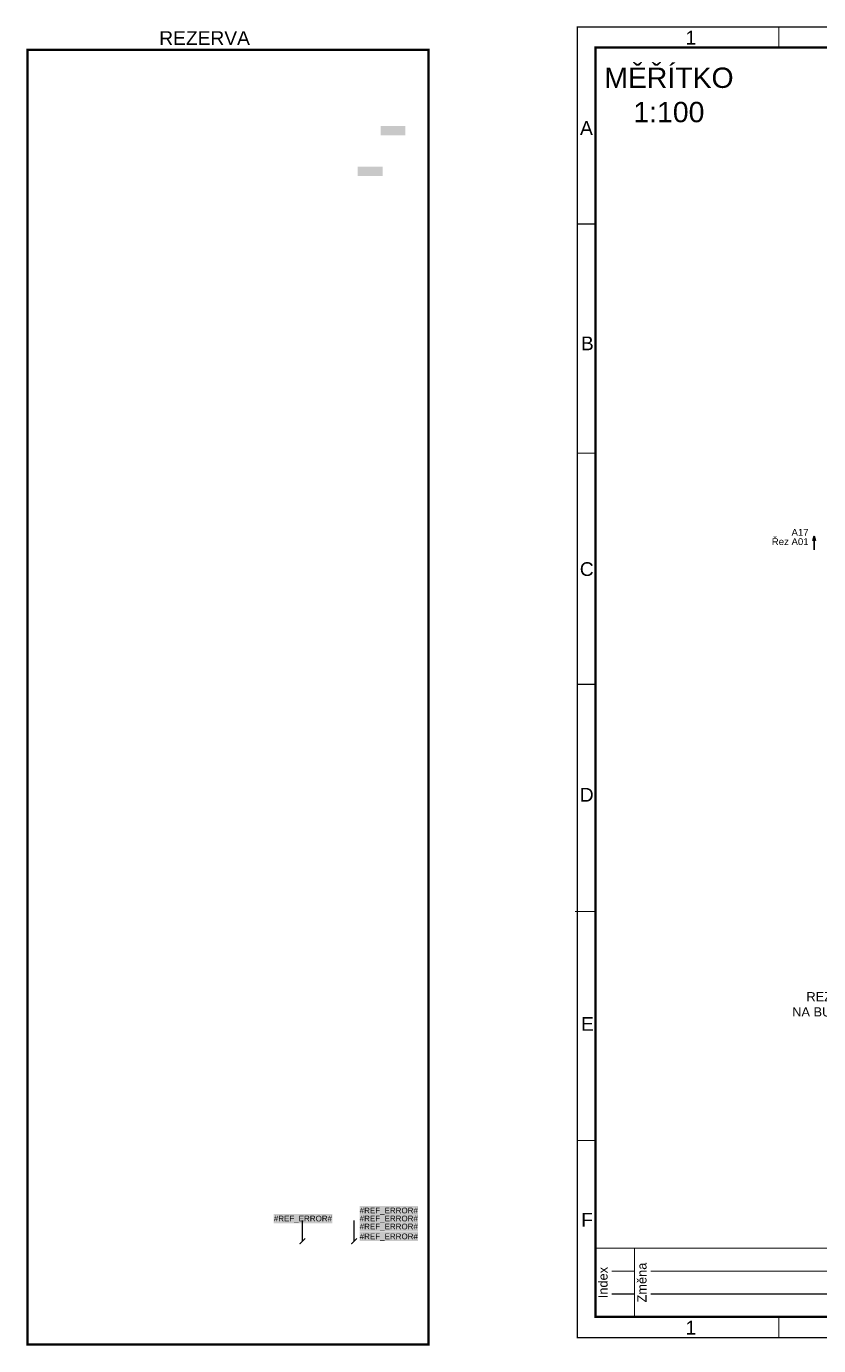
# Model space of a CAD drawing. Extents: x -12025 to 39812, y -28775 to 12.
# Tile 1 of 90: x -12025 to 5268, y -28775 to 12. Entities that reach past the tile are written whole.
import ezdxf
from ezdxf.enums import TextEntityAlignment as Align

# ---------------------------------------------------------------- set-up
doc = ezdxf.new("R2010")
doc.units = 0
doc.header["$MEASUREMENT"] = 0
doc.linetypes.add('PE', pattern=[4.625, 3, -0.75, 0.125, -0.75])
for name, color, linetype in [('0 (Pozadí)', 254, 'Continuous'), ('OÚ Dukovany Meřítko', 7, 'Continuous'), ('OÚ Dukovany půdorys podklad 1NP', 7, 'Continuous'), ('OÚ Dukovany rozfázování', 7, 'Continuous'), ('Ramecek', 7, 'Continuous'), ('Zakladni', 7, 'Continuous')]:
    doc.layers.add(name, color=color, linetype=linetype)
doc.layers.get('OÚ Dukovany rozfázování').off()
doc.styles.add('Arial', font='txt')
doc.styles.add('Arial_B', font='txt')

# ---------------------------------------------------------------- blocks, each defined once
blk = doc.blocks.new('(2)')
at = {"color": 7, "linetype": 'Continuous', "const_width": 25}
for points in [[(18000, 0), (0, 0)], [(0, -1500), (0, 0)], [(850, -1500), (850, 0)], [(12600, -1500), (12600, 0)], [(14400, -1500), (14400, 0)], [(16200, -1500), (16200, 0)], [(18000, 0), (18000, -1500)], [(350, -500), (850, -500)], [(1200, -500), (12600, -500)], [(12950, -500), (14400, -500)], [(14750, -500), (16200, -500)], [(16550, -500), (18000, -500)], [(350, -1000), (850, -1000)], [(1200, -1000), (12600, -1000)], [(12950, -1000), (14400, -1000)], [(14750, -1000), (16200, -1000)], [(16550, -1000), (18000, -1000)], [(18000, -1500), (0, -1500)]]:
    blk.add_lwpolyline(points, dxfattribs=at)
at = {"color": 7, "linetype": 'Continuous', "style": 'Arial'}
for s, p in [('Index', (261, -750)), ('Změna', (1111, -750)), ('Datum', (12861, -750)), ('Jméno', (14661, -750)), ('Podpis', (16461, -750))]:
    blk.add_text(s, height=200, rotation=90, dxfattribs=at).set_placement(p, align=Align.CENTER)
blk = doc.blocks.new('dveře rozvaděče')
at = {"color": 7, "linetype": 'PE', "ltscale": 100, "const_width": 50}
blk.add_lwpolyline([(0, 0), (8750, 0), (8750, -28250), (0, -28250)], close=True, dxfattribs=at)
at = {"color": 7, "linetype": 'Continuous', "style": 'Arial'}
blk.add_text('REZERVA', height=300, dxfattribs=at).set_placement((2875, 108))
blk = doc.blocks.new('(58)')
at = {"color": 7, "linetype": 'Continuous', "const_width": 25}
for points in [[(0, 520), (-125, 395)], [(-55, 460), (-55, 0)]]:
    blk.add_lwpolyline(points, dxfattribs=at)
at = {"layer": '0 (Pozadí)', "linetype": 'Continuous'}
blk.add_solid([(-430, 110), (115, 110), (-430, -94), (115, -94)], dxfattribs=at)
at = {"color": 7, "linetype": 'Continuous', "style": 'Arial_B'}
blk.add_text('-2WC4', height=125, dxfattribs=at).set_placement((-430, -54))
blk = doc.blocks.new('(59)')
at = {"color": 7, "linetype": 'Continuous', "const_width": 25}
for points in [[(0, 520), (-125, 395)], [(-55, 460), (-55, 0)]]:
    blk.add_lwpolyline(points, dxfattribs=at)
at = {"layer": '0 (Pozadí)', "linetype": 'Continuous'}
blk.add_solid([(-430, 110), (115, 110), (-430, -94), (115, -94)], dxfattribs=at)
at = {"color": 7, "linetype": 'Continuous', "style": 'Arial_B'}
blk.add_text('-4WC4', height=125, dxfattribs=at).set_placement((-430, -54))
blk = doc.blocks.new('(78)')
at = {"color": 7, "linetype": 'Continuous', "const_width": 25}
for points in [[(0, 0), (0, 460)], [(-60, -60), (65, 65)]]:
    blk.add_lwpolyline(points, dxfattribs=at)
at = {"layer": '0 (Pozadí)', "linetype": 'Continuous'}
blk.add_solid([(126, 425), (1401, 425), (126, 221), (1401, 221)], dxfattribs=at)
at = {"color": 7, "linetype": 'Continuous', "style": 'Arial_B'}
blk.add_text('#REF_ERROR#', height=125, dxfattribs=at).set_placement((126, 261))
blk = doc.blocks.new('(79)')
at = {"color": 7, "linetype": 'Continuous', "const_width": 25}
for points in [[(0, 0), (0, 460)], [(-60, -60), (65, 65)]]:
    blk.add_lwpolyline(points, dxfattribs=at)
at = {"layer": '0 (Pozadí)', "linetype": 'Continuous'}
blk.add_solid([(-624, 599), (651, 599), (-624, 395), (651, 395)], dxfattribs=at)
at = {"color": 7, "linetype": 'Continuous', "style": 'Arial_B'}
blk.add_text('#REF_ERROR#', height=125, dxfattribs=at).set_placement((-624, 435))
blk = doc.blocks.new('(80)')
at = {"color": 7, "linetype": 'Continuous', "const_width": 25}
for points in [[(0, 0), (0, 460)], [(-60, -60), (65, 65)]]:
    blk.add_lwpolyline(points, dxfattribs=at)
at = {"layer": '0 (Pozadí)', "linetype": 'Continuous'}
blk.add_solid([(125, 210), (1401, 210), (125, 6), (1401, 6)], dxfattribs=at)
at = {"color": 7, "linetype": 'Continuous', "style": 'Arial_B'}
blk.add_text('#REF_ERROR#', height=125, dxfattribs=at).set_placement((125, 46))
blk = doc.blocks.new('(81)')
at = {"color": 7, "linetype": 'Continuous', "const_width": 25}
for points in [[(0, 0), (0, 460)], [(-60, -60), (65, 65)]]:
    blk.add_lwpolyline(points, dxfattribs=at)
at = {"layer": '0 (Pozadí)', "linetype": 'Continuous'}
blk.add_solid([(125, 600), (1401, 600), (125, 396), (1401, 396)], dxfattribs=at)
at = {"color": 7, "linetype": 'Continuous', "style": 'Arial_B'}
blk.add_text('#REF_ERROR#', height=125, dxfattribs=at).set_placement((125, 436))
blk = doc.blocks.new('(82)')
at = {"color": 7, "linetype": 'Continuous', "const_width": 25}
for points in [[(0, 0), (0, 460)], [(-60, -60), (65, 65)]]:
    blk.add_lwpolyline(points, dxfattribs=at)
at = {"layer": '0 (Pozadí)', "linetype": 'Continuous'}
blk.add_solid([(125, 775), (1401, 775), (125, 571), (1401, 571)], dxfattribs=at)
at = {"color": 7, "linetype": 'Continuous', "style": 'Arial_B'}
blk.add_text('#REF_ERROR#', height=125, dxfattribs=at).set_placement((125, 611))

msp = doc.modelspace()

# ---------------------------------------------------------------- linework, layer by layer
at = {"layer": 'OÚ Dukovany půdorys podklad 1NP', "color": 154, "linetype": 'Continuous'}
for p, q in [((5139, -11211), (5169, -11111)), ((5169, -11111), (5169, -11411)), ((5199, -11211), (5169, -11111))]:
    msp.add_line(p, q, dxfattribs=at)
at = {"layer": 'Ramecek', "color": 7, "linetype": 'Continuous'}
for points, const_width in [([(0, -28600), (39800, -28600), (39800, 0), (0, 0)], 25), ([(400, -28150), (39400, -28150), (39400, -450), (400, -450)], 50)]:
    msp.add_lwpolyline(points, close=True, dxfattribs=dict(at, const_width=const_width))
at = {"layer": 'Ramecek', "color": 7, "linetype": 'Continuous', "const_width": 25}
for points in [[(4400, -6), (4400, -450)], [(400, -4300), (0, -4300)], [(400, -9300), (0, -9300)], [(405, -14345), (5, -14345)], [(399, -19300), (-50, -19300)], [(400, -24300), (0, -24300)], [(4400, -28150), (4400, -28594)]]:
    msp.add_lwpolyline(points, dxfattribs=at)

# ---------------------------------------------------------------- block references
at = {"layer": 'OÚ Dukovany rozfázování', "color": 7, "linetype": 'Continuous'}
for name, p in [('(59)', (-3865, -2270)), ('(58)', (-4365, -3156))]:
    msp.add_blockref(name, p, dxfattribs=at)
at = {"layer": 'Ramecek', "color": 7, "linetype": 'Continuous'}
msp.add_blockref('(2)', (400, -26650), dxfattribs=at)
at = {"layer": 'Zakladni', "color": 7, "linetype": 'Continuous'}
for name, p in [('dveře rozvaděče', (-12000, -500)), ('(79)', (-6000, -26500)), ('(82)', (-4875, -26500)), ('(81)', (-4875, -26500)), ('(78)', (-4876, -26500)), ('(80)', (-4875, -26500))]:
    msp.add_blockref(name, p, dxfattribs=at)

# ---------------------------------------------------------------- texts
at = {"layer": 'OÚ Dukovany Meřítko', "color": 7, "linetype": 'Continuous', "style": 'Arial_B'}
for s, p in [('MĚŘÍTKO', (2000, -1330)), ('1:100', (2000, -2079))]:
    msp.add_text(s, height=443.7, dxfattribs=at).set_placement(p, align=Align.CENTER)
at = {"layer": 'OÚ Dukovany půdorys podklad 1NP', "color": 154, "linetype": 'Continuous', "style": 'Arial'}
for s, p in [('Řez A01', (5049, -11306)), ('A17', (5049, -11103))]:
    msp.add_text(s, height=150, dxfattribs=at).set_placement(p, align=Align.RIGHT)
at = {"layer": 'Ramecek', "color": 7, "linetype": 'Continuous', "style": 'Arial'}
for s, p in [('1', (2363, -383)), ('A', (60, -2355)), ('B', (80, -7055)), ('C', (55, -11980)), ('D', (55, -16905)), ('E', (80, -21905)), ('F', (85, -26180)), ('1', (2363, -28533))]:
    msp.add_text(s, height=300, dxfattribs=at).set_placement(p)
at = {"layer": 'Zakladni', "color": 5, "linetype": 'Continuous', "style": 'Arial'}
for s, p in [('REZERVNÍ KOPOFLEX', (6500, -21261)), ('NA BUDOUCÍ PARKOVIŠTĚ', (6500, -21593))]:
    msp.add_text(s, height=200, dxfattribs=at).set_placement(p, align=Align.CENTER)

doc.saveas('drawing.dxf')
